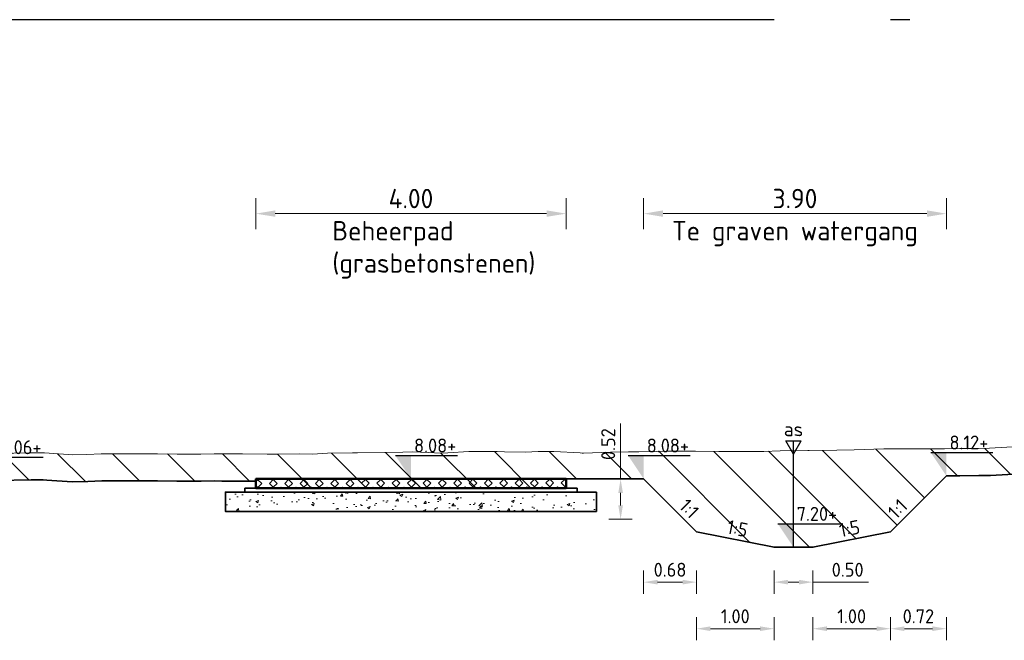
# Model space of a CAD drawing. Header units: metres. Extents: x 199581 to 207779, y 462378 to 466293.
# Tile 25 of 134: x 207308.19 to 207320.88, y 465965.59 to 465973.59. Entities that reach past the tile are written whole.
import ezdxf
from ezdxf.enums import TextEntityAlignment as Align

# ---------------------------------------------------------------- set-up
doc = ezdxf.new("R2010")
doc.units = ezdxf.units.M
doc.linetypes.add('AL-NAP_LIJN', pattern=[15.25, 12, -1.5, 0.25, -1.5])
doc.layers.get('0').update_dxf_attribs({"lineweight": 25})
for name, color, linetype, lineweight in [('B-WE-GR-MAAIVELD-G-GRIJS', 253, 'GW-MAAIVELD', 13), ('N-WA-VH-VERHARDING_FUNDERING-AD', 252, 'Continuous', 18), ('N-WA-VH-VERHARDING_FUNDERING_GRANULAAT_MENG-GD', 251, 'Continuous', 35), ('N-WA-VH-VERHARDING_FUNDERING_ZAND-GD', 251, 'Continuous', 35), ('N-WE-AM-AS-SD', 10, 'Continuous', 25), ('N-WE-GW-MAAIVELD-GD', 90, 'GW-MAAIVELD', 35), ('N-WE-GW-ONTGRAVING-WERK-AD', 253, 'Continuous', 18), ('N-WE-VH-VERHARDING_GRASBETONSTEEN-GD', 7, 'Continuous', 50), ('X-XX-AL-M', 7, 'Continuous', 18), ('X-XX-AL-NAP-GD', 253, 'AL-NAP_LIJN', 25), ('X-XX-AL-PEILMAAT-SD', 7, 'Continuous', 25), ('X-XX-AL-REFERENTIE-T25', 7, 'Continuous', 25), ('X-XX-AL-T18', 10, 'Continuous', 18)]:
    doc.layers.add(name, color=color, linetype=linetype, lineweight=lineweight)
doc.layers.add('N-WE-VH-VERHARDING_GRASBETONSTEEN-AD', color=72, linetype='Continuous', lineweight=18, transparency=0.3)
doc.styles.add('NLCS-ISO', font='NLCS-ISO.ttf')
doc.styles.add('NLCS-ISO-M100-T18', font='NLCS-ISO.ttf', dxfattribs={"height": 0.18})
doc.styles.add('NLCS-ISO-M100-T25', font='NLCS-ISO.ttf', dxfattribs={"height": 0.25})
doc.styles.add('NLCS-ISO-M50-T18', font='isocpeur.ttf', dxfattribs={"height": 0.09})
doc.linetypes.add('GW-MAAIVELD', pattern='A,12,[40,NLCS.SHX,S=1,R=0,X=0,Y=-0.5],12', length=24)
doc.dimstyles.new('NLCS-M100-T18-PIJL_L2_H1', dxfattribs={"dimscale": 0.1, "dimtxt": 2.5, "dimasz": 1.8, "dimexe": 2, "dimexo": 2, "dimgap": 0.7, "dimtad": 1, "dimzin": 0, "dimdsep": 46, "dimtxsty": 'NLCS-ISO-M100-T18', "dimcen": 0, "dimdle": 2, "dimclrd": 256, "dimclre": 256, "dimclrt": 10, "dimadec": 1, "dimazin": 0, "dimtfac": 1, "dimtdec": 3, "dimtofl": 0, "dimtmove": 0, "dimatfit": 3, "dimfxl": 2, "dimfxlon": 1, "dimtfillclr": 256, "dimtolj": 1, "dimtzin": 0, "dimlwd": -1, "dimlwe": -1, "dimarcsym": 0})
doc.dimstyles.new('NLCS-M100-T25-PIJL_L2_H1', dxfattribs={"dimscale": 0.1, "dimtxt": 2.5, "dimasz": 2.5, "dimexe": 2, "dimexo": 2, "dimgap": 0.7, "dimtad": 1, "dimzin": 0, "dimdsep": 46, "dimtxsty": 'NLCS-ISO-M100-T25', "dimcen": 0, "dimdle": 2, "dimclrd": 256, "dimclre": 256, "dimclrt": 256, "dimadec": 1, "dimazin": 0, "dimtfac": 1, "dimtdec": 3, "dimtofl": 0, "dimtmove": 0, "dimatfit": 3, "dimfxl": 2, "dimfxlon": 1, "dimtfillclr": 256, "dimtolj": 1, "dimtzin": 0, "dimlwd": -1, "dimlwe": -1, "dimarcsym": 0})

# ---------------------------------------------------------------- blocks, each defined once
blk = doc.blocks.new('SAM-AS-D')
for p, q in [((0, 3), (-0.25, 3.433)), ((0.25, 3.433), (-0.25, 3.433)), ((0, 0), (0, 3.433)), ((0, 3), (0.25, 3.433))]:
    blk.add_line(p, q)
blk = doc.blocks.new('SAL-PEILMAAT_INFRACAD_H01-SOD')
blk.add_line((-2, 3), (6, 3))
blk.add_solid([(-2, 3), (0, 3), (0, 0)])
at = {"style": 'NLCS-ISO'}
blk.add_attdef('...', (0.4, 3.4), '', height=1.8, dxfattribs=at)
blk = doc.blocks.new('*D167')
at = {"layer": 'X-XX-AL-M', "transparency": 16777216}
for p, q in [((207317.911, 465966.49), (207317.911, 465966.19)), ((207318.411, 465966.49), (207318.411, 465966.19)), ((207318.091, 465966.34), (207318.231, 465966.34)), ((207318.411, 465966.34), (207319.127, 465966.34))]:
    blk.add_line(p, q, dxfattribs=at)
for points in [[(207318.091, 465966.37), (207318.091, 465966.31), (207317.911, 465966.34)], [(207318.231, 465966.37), (207318.231, 465966.31), (207318.411, 465966.34)]]:
    blk.add_solid(points, dxfattribs=at)
at = {"layer": 'X-XX-AL-M', "transparency": 16777216, "insert": (207318.859, 465966.5), "char_height": 0.18, "attachment_point": 5, "style": 'NLCS-ISO-M100-T18'}
blk.add_mtext('\\A1;0.50', dxfattribs=at)
blk = doc.blocks.new('*D169')
at = {"layer": 'X-XX-AL-M', "transparency": 16777216}
for p, q in [((207316.911, 465965.89), (207316.911, 465965.59)), ((207317.911, 465965.89), (207317.911, 465965.59)), ((207317.731, 465965.74), (207317.091, 465965.74))]:
    blk.add_line(p, q, dxfattribs=at)
for points in [[(207317.091, 465965.77), (207317.091, 465965.71), (207316.911, 465965.74)], [(207317.731, 465965.77), (207317.731, 465965.71), (207317.911, 465965.74)]]:
    blk.add_solid(points, dxfattribs=at)
at = {"layer": 'X-XX-AL-M', "transparency": 16777216, "insert": (207317.411, 465965.9), "char_height": 0.18, "attachment_point": 5, "style": 'NLCS-ISO-M100-T18'}
blk.add_mtext('\\A1;1.00', dxfattribs=at)
blk = doc.blocks.new('*D168')
at = {"layer": 'X-XX-AL-M', "transparency": 16777216}
for p, q in [((207318.411, 465965.89), (207318.411, 465965.59)), ((207319.411, 465965.89), (207319.411, 465965.59)), ((207318.591, 465965.74), (207319.231, 465965.74))]:
    blk.add_line(p, q, dxfattribs=at)
for points in [[(207318.591, 465965.77), (207318.591, 465965.71), (207318.411, 465965.74)], [(207319.231, 465965.77), (207319.231, 465965.71), (207319.411, 465965.74)]]:
    blk.add_solid(points, dxfattribs=at)
at = {"layer": 'X-XX-AL-M', "transparency": 16777216, "insert": (207318.911, 465965.9), "char_height": 0.18, "attachment_point": 5, "style": 'NLCS-ISO-M100-T18'}
blk.add_mtext('\\A1;1.00', dxfattribs=at)
blk = doc.blocks.new('*D170')
at = {"layer": 'X-XX-AL-M', "transparency": 16777216}
for p, q in [((207316.23, 465966.49), (207316.23, 465966.19)), ((207316.911, 465966.49), (207316.911, 465966.19)), ((207316.731, 465966.34), (207316.41, 465966.34))]:
    blk.add_line(p, q, dxfattribs=at)
for points in [[(207316.41, 465966.37), (207316.41, 465966.31), (207316.23, 465966.34)], [(207316.731, 465966.37), (207316.731, 465966.31), (207316.911, 465966.34)]]:
    blk.add_solid(points, dxfattribs=at)
at = {"layer": 'X-XX-AL-M', "transparency": 16777216, "insert": (207316.57, 465966.5), "char_height": 0.18, "attachment_point": 5, "style": 'NLCS-ISO-M100-T18'}
blk.add_mtext('\\A1;0.68', dxfattribs=at)
blk = doc.blocks.new('*D171')
at = {"layer": 'X-XX-AL-M', "transparency": 16777216}
for p, q in [((207319.411, 465965.89), (207319.411, 465965.59)), ((207320.131, 465965.89), (207320.131, 465965.59)), ((207319.591, 465965.74), (207319.951, 465965.74))]:
    blk.add_line(p, q, dxfattribs=at)
for points in [[(207319.591, 465965.77), (207319.591, 465965.71), (207319.411, 465965.74)], [(207319.951, 465965.77), (207319.951, 465965.71), (207320.131, 465965.74)]]:
    blk.add_solid(points, dxfattribs=at)
at = {"layer": 'X-XX-AL-M', "transparency": 16777216, "insert": (207319.771, 465965.9), "char_height": 0.18, "attachment_point": 5, "style": 'NLCS-ISO-M100-T18'}
blk.add_mtext('\\A1;0.72', dxfattribs=at)
blk = doc.blocks.new('*D214')
at = {"layer": 'X-XX-AL-M', "transparency": 16777216}
for p, q in [((207316.23, 465970.89), (207316.23, 465971.29)), ((207320.131, 465970.89), (207320.131, 465971.29)), ((207316.48, 465971.09), (207319.881, 465971.09))]:
    blk.add_line(p, q, dxfattribs=at)
for points in [[(207316.48, 465971.132), (207316.48, 465971.049), (207316.23, 465971.09)], [(207319.881, 465971.132), (207319.881, 465971.049), (207320.131, 465971.09)]]:
    blk.add_solid(points, dxfattribs=at)
at = {"layer": 'X-XX-AL-M', "transparency": 16777216, "insert": (207318.18, 465971.285), "char_height": 0.25, "attachment_point": 5, "style": 'NLCS-ISO-M100-T25'}
blk.add_mtext('\\A1;3.90', dxfattribs=at)
blk = doc.blocks.new('*D236')
at = {"layer": 'X-XX-AL-M', "transparency": 16777216}
for p, q in [((207315.933, 465967.671), (207315.933, 465968.387)), ((207315.783, 465967.671), (207316.083, 465967.671)), ((207315.933, 465967.33), (207315.933, 465967.491)), ((207316.083, 465967.15), (207315.783, 465967.15))]:
    blk.add_line(p, q, dxfattribs=at)
for points in [[(207315.903, 465967.491), (207315.963, 465967.491), (207315.933, 465967.671)], [(207315.903, 465967.33), (207315.963, 465967.33), (207315.933, 465967.15)]]:
    blk.add_solid(points, dxfattribs=at)
at = {"layer": 'X-XX-AL-M', "transparency": 16777216, "insert": (207315.773, 465968.119), "char_height": 0.18, "attachment_point": 5, "rotation": 90, "style": 'NLCS-ISO-M100-T18'}
blk.add_mtext('\\A1;0.52', dxfattribs=at)
blk = doc.blocks.new('*D268')
at = {"layer": 'X-XX-AL-M', "transparency": 16777216}
for p, q in [((207311.233, 465970.89), (207311.233, 465971.29)), ((207315.23, 465970.89), (207315.23, 465971.29)), ((207311.483, 465971.09), (207314.98, 465971.09))]:
    blk.add_line(p, q, dxfattribs=at)
for points in [[(207311.483, 465971.132), (207311.483, 465971.049), (207311.233, 465971.09)], [(207314.98, 465971.132), (207314.98, 465971.049), (207315.23, 465971.09)]]:
    blk.add_solid(points, dxfattribs=at)
at = {"layer": 'X-XX-AL-M', "transparency": 16777216, "insert": (207313.231, 465971.285), "char_height": 0.25, "attachment_point": 5, "style": 'NLCS-ISO-M100-T25'}
blk.add_mtext('\\A1;4.00', dxfattribs=at)

msp = doc.modelspace()

# ---------------------------------------------------------------- hatches: boundary and pattern name
at = {"layer": 'N-WA-VH-VERHARDING_FUNDERING-AD'}
h = msp.add_hatch(dxfattribs=at)
h.set_pattern_fill('AVH-FUNDERING_GRANULAAT_MENG_01', color=256, scale=0.05, pattern_type=2)
h.set_pattern_definition([(50, (207313.03914, 465967.38692), (0.35863, -0.031376), [0.0375, -0.4125]), (355, (207313.03914, 465967.38692), (-0.069376, 0.376096), [0.03, -0.33]), (100.451, (207313.06902, 465967.3843), (0.289255, 0.34472), [0.03187, -0.35057]), (46.184, (207313.03914, 465967.4869), (0.53362, -0.08276), [0.05625, -0.61875]), (96.636, (207313.0836, 465967.48), (0.46733, 0.48706), [0.047805, -0.52586]), (351.184, (207313.03914, 465967.4869), (0.46733, 0.48706), [0.045, -0.495]), (21, (207313.08914, 465967.46192), (0.298454, -0.20131), [0.0375, -0.4125]), (326, (207313.08914, 465967.46192), (0.12166, 0.362575), [0.03, -0.33]), (71.451, (207313.114, 465967.44514), (0.42011, 0.161265), [0.03187, -0.35057]), (37.5, (207313.03914, 465967.38692), (0.00608, 0.166447), [0, -0.326, 0, -0.335, 0, -0.33125]), (7.5, (207313.03914, 465967.38692), (0.131535, 0.197206), [0, -0.191, 0, -0.3185, 0, -0.12625]), (327.5, (207312.92764, 465967.38692), (0.266911, -0.0112774), [0, -0.125, 0, -0.39, 0, -0.5175]), (317.5, (207312.87764, 465967.38692), (0.291593, 0.050052), [0, -0.1625, 0, -0.259, 0, -0.3675])])
h.paths.add_polyline_path([(207310.841, 465967.501), (207310.841, 465967.251), (207315.621, 465967.251), (207315.621, 465967.501)])
at = {"layer": 'N-WE-GW-ONTGRAVING-WERK-AD'}
h = msp.add_hatch(dxfattribs=at)
h.set_pattern_fill('AGW-WERK_ONTGRAVEN-SO', color=256, scale=0.1, pattern_type=2)
h.set_pattern_definition([(135, (0, 0), (-0.3535533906, -0.3535533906), [])])
h.paths.add_polyline_path([(207299.745, 465967.926), (207299.752, 465967.927), (207299.765, 465967.927), (207300.117, 465967.951), (207300.327, 465967.953), (207300.482, 465967.953), (207300.743, 465967.964), (207300.847, 465967.968), (207300.908, 465967.969), (207301.211, 465967.972), (207301.49, 465967.966), (207301.576, 465967.967), (207301.721, 465967.968), (207301.941, 465967.973), (207302.072, 465967.976), (207302.306, 465967.97), (207302.654, 465967.971), (207302.671, 465967.972), (207302.699, 465967.971), (207303.035, 465967.96), (207303.235, 465967.962), (207303.4, 465967.965), (207303.677, 465967.961), (207303.765, 465967.963), (207303.817, 465967.963), (207304.13, 465967.97), (207304.399, 465967.96), (207304.494, 465967.957), (207304.655, 465967.962), (207304.859, 465967.967), (207304.981, 465967.966), (207305.224, 465967.97), (207305.563, 465967.982), (207305.589, 465967.983), (207305.633, 465967.983), (207305.954, 465967.987), (207306.144, 465967.991), (207306.318, 465967.99), (207306.611, 465967.982), (207306.683, 465967.981), (207306.726, 465967.982), (207307.048, 465967.997), (207307.308, 465967.998), (207307.413, 465967.996), (207307.589, 465968), (207307.777, 465968), (207307.89, 465967.999), (207308.331, 465968.008), (207308.503, 465968.009), (207308.567, 465968.004), (207308.872, 465967.981), (207309.053, 465967.985), (207309.237, 465967.996), (207309.545, 465967.996), (207309.601, 465967.995), (207309.635, 465967.995), (207309.966, 465967.996), (207310.217, 465967.991), (207310.331, 465967.991), (207310.523, 465967.991), (207310.696, 465967.994), (207310.799, 465967.993), (207311.061, 465967.993), (207311.38, 465967.99), (207311.425, 465967.991), (207311.501, 465967.989), (207311.79, 465967.992), (207311.962, 465967.991), (207312.155, 465968.001), (207312.479, 465968.005), (207312.52, 465968.007), (207312.544, 465968.007), (207312.884, 465968.013), (207313.126, 465968.015), (207313.249, 465968.018), (207313.457, 465968.01), (207313.614, 465968.004), (207313.707, 465968.008), (207313.979, 465968.024), (207314.289, 465968.023), (207314.344, 465968.022), (207314.435, 465968.021), (207314.708, 465968.014), (207314.871, 465968.024), (207315.073, 465968.025), (207315.441, 465968.004), (207315.453, 465968.004), (207315.803, 465968.016), (207316.035, 465968.021), (207316.167, 465968.02), (207316.391, 465968.026), (207316.532, 465968.029), (207316.616, 465968.029), (207316.897, 465968.03), (207317.198, 465968.023), (207317.262, 465968.023), (207317.369, 465968.023), (207317.627, 465968.022), (207317.78, 465968.025), (207317.991, 465968.032), (207318.347, 465968.036), (207318.36, 465968.036), (207318.721, 465968.04), (207318.943, 465968.045), (207319.325, 465968.058), (207319.451, 465968.06), (207319.525, 465968.06), (207319.819, 465968.06), (207320.107, 465968.06), (207320.303, 465968.061), (207320.545, 465968.063), (207320.689, 465968.066), (207320.91, 465968.078), (207321.274, 465968.088), (207321.639, 465968.105), (207321.852, 465968.105), (207322.004, 465968.102), (207322.259, 465968.098), (207322.369, 465968.1), (207322.434, 465968.102), (207322.734, 465968.129), (207323.016, 465968.121), (207323.098, 465968.118), (207323.237, 465968.124), (207323.463, 465968.126), (207323.598, 465968.133), (207323.828, 465968.13), (207324.179, 465968.143), (207324.195, 465968.144), (207324.557, 465968.136), (207324.761, 465968.13), (207324.922, 465968.125), (207325.193, 465968.12), (207325.287, 465968.118), (207325.343, 465968.117), (207325.652, 465968.104), (207325.925, 465968.089), (207326.017, 465968.087), (207326.171, 465968.093), (207326.381, 465968.101), (207326.507, 465968.102), (207326.746, 465968.104), (207327.095, 465968.109), (207327.149, 465968.109), (207327.476, 465968.111), (207327.67, 465968.113), (207327.841, 465968.112), (207328.127, 465968.088), (207328.205, 465968.082), (207328.252, 465968.081), (207328.57, 465968.089), (207328.834, 465968.098), (207328.935, 465968.099), (207329.105, 465968.096), (207329.3, 465968.092), (207329.415, 465968.09), (207329.664, 465968.093), (207330.016, 465968.082), (207330.083, 465968.078), (207330.394, 465968.063), (207330.579, 465968.064), (207330.759, 465968.069), (207331.061, 465968.068), (207331.124, 465968.068), (207331.161, 465968.067), (207331.488, 465968.059), (207331.743, 465968.058), (207331.853, 465968.055), (207332.039, 465968.048), (207332.218, 465968.038), (207332.324, 465968.039), (207332.583, 465968.047), (207332.906, 465968.044), (207332.947, 465968.04), (207333.017, 465968.039), (207333.161, 465968.031), (207333.161, 465967.681), (207333.003, 465967.689), (207332.926, 465967.691), (207332.888, 465967.694), (207332.587, 465967.697), (207332.332, 465967.689), (207332.21, 465967.688), (207332.023, 465967.698), (207331.842, 465967.705), (207331.737, 465967.708), (207331.483, 465967.709), (207331.151, 465967.717), (207331.118, 465967.718), (207331.061, 465967.718), (207330.763, 465967.719), (207330.585, 465967.714), (207330.387, 465967.713), (207330.063, 465967.728), (207330.01, 465967.732), (207329.984, 465967.733), (207329.661, 465967.743), (207329.413, 465967.739), (207329.292, 465967.743), (207329.099, 465967.746), (207328.933, 465967.749), (207328.841, 465967.748), (207328.581, 465967.739), (207328.253, 465967.731), (207328.187, 465967.732), (207328.098, 465967.74), (207327.825, 465967.762), (207327.671, 465967.763), (207327.479, 465967.761), (207327.148, 465967.759), (207327.109, 465967.759), (207327.09, 465967.759), (207326.75, 465967.754), (207326.509, 465967.752), (207326.389, 465967.751), (207326.184, 465967.743), (207326.02, 465967.737), (207325.912, 465967.739), (207325.635, 465967.754), (207325.332, 465967.767), (207325.279, 465967.768), (207325.186, 465967.77), (207324.913, 465967.775), (207324.75, 465967.78), (207324.549, 465967.786), (207324.208, 465967.794), (207324.197, 465967.794), (207323.833, 465967.78), (207323.605, 465967.783), (207323.474, 465967.776), (207323.245, 465967.774), (207323.1, 465967.768), (207323.006, 465967.771), (207322.744, 465967.778), (207322.456, 465967.753), (207322.378, 465967.75), (207322.259, 465967.748), (207321.998, 465967.752), (207321.848, 465967.755), (207321.647, 465967.755), (207321.299, 465967.739), (207321.288, 465967.738), (207321.279, 465967.738), (207320.924, 465967.728), (207320.701, 465967.716), (207320.55, 465967.713), (207320.306, 465967.711), (207320.131, 465967.71), (207319.411, 465966.99), (207318.411, 465966.79), (207317.911, 465966.79), (207316.911, 465966.99), (207316.23, 465967.671), (207315.23, 465967.671), (207315.23, 465967.551), (207311.233, 465967.551), (207311.233, 465967.642), (207311.059, 465967.643), (207310.796, 465967.643), (207310.696, 465967.644), (207310.527, 465967.641), (207310.331, 465967.641), (207310.213, 465967.641), (207309.963, 465967.646), (207309.608, 465967.645), (207309.543, 465967.646), (207309.247, 465967.646), (207309.068, 465967.636), (207308.863, 465967.631), (207308.539, 465967.655), (207308.492, 465967.659), (207308.472, 465967.659), (207308.336, 465967.658), (207307.891, 465967.649), (207307.776, 465967.65), (207307.592, 465967.65), (207307.413, 465967.646), (207307.306, 465967.648), (207307.057, 465967.647), (207306.736, 465967.632), (207306.682, 465967.631), (207306.603, 465967.632), (207306.313, 465967.64), (207306.147, 465967.641), (207305.959, 465967.638), (207305.637, 465967.633), (207305.592, 465967.633), (207305.571, 465967.632), (207305.233, 465967.62), (207304.982, 465967.616), (207304.862, 465967.617), (207304.664, 465967.612), (207304.495, 465967.607), (207304.388, 465967.61), (207304.127, 465967.62), (207303.824, 465967.613), (207303.77, 465967.613), (207303.677, 465967.611), (207303.402, 465967.615), (207303.241, 465967.612), (207303.031, 465967.61), (207302.69, 465967.621), (207302.67, 465967.622), (207302.658, 465967.621), (207302.302, 465967.62), (207302.071, 465967.626), (207301.948, 465967.623), (207301.726, 465967.618), (207301.58, 465967.617), (207301.489, 465967.616), (207301.21, 465967.622), (207300.913, 465967.619), (207300.857, 465967.618), (207300.757, 465967.614), (207300.489, 465967.603), (207300.329, 465967.603), (207300.131, 465967.601), (207299.756, 465967.576), (207299.386, 465967.586), (207299.181, 465967.582), (207299.053, 465967.572), (207298.823, 465967.551), (207298.693, 465967.536), (207298.613, 465967.529), (207298.326, 465967.502), (207298.161, 465967.486), (207298.161, 465967.837), (207298.293, 465967.85), (207298.581, 465967.877), (207298.658, 465967.884), (207298.787, 465967.899), (207299.023, 465967.92), (207299.163, 465967.932), (207299.388, 465967.936)])
at = {"layer": 'N-WE-VH-VERHARDING_GRASBETONSTEEN-AD'}
h = msp.add_hatch(dxfattribs=at)
h.set_pattern_fill('AVH-GRASBETONSTEEN_02', color=256, scale=0.1, angle=0.1022, pattern_type=2)
h.set_pattern_definition([(45.102249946, (-5838.22096, 3246.66418), (-0.099171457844, 0.09881812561), [0.07, -0.07]), (135.102249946, (-5838.22096, 3246.66418), (-0.09881812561, -0.099171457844), [0.07, -0.07]), (45.102249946, (-5838.27054, 3246.71359), (-0.099171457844, 0.09881812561), [0.07, -0.07]), (135.102249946, (-5838.17155, 3246.71377), (-0.09881812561, -0.099171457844), [0.07, -0.07])])
h.paths.add_polyline_path([(207315.23, 465967.671), (207315.23, 465967.551), (207311.233, 465967.551), (207311.233, 465967.671)])

# ---------------------------------------------------------------- linework, layer by layer
at = {"layer": 'B-WE-GR-MAAIVELD-G-GRIJS', "flags": 128}
msp.add_lwpolyline([(207298.161, 465967.837), (207298.293, 465967.85), (207298.581, 465967.877), (207298.658, 465967.884), (207298.787, 465967.899), (207299.023, 465967.92), (207299.163, 465967.932), (207299.388, 465967.936), (207299.745, 465967.926), (207299.752, 465967.927), (207299.765, 465967.927), (207300.117, 465967.951), (207300.327, 465967.953), (207300.482, 465967.953), (207300.743, 465967.964), (207300.847, 465967.968), (207300.908, 465967.969), (207301.211, 465967.972), (207301.49, 465967.966), (207301.576, 465967.967), (207301.721, 465967.968), (207301.941, 465967.973), (207302.072, 465967.976), (207302.306, 465967.97), (207302.654, 465967.971), (207302.671, 465967.972), (207302.699, 465967.971), (207303.035, 465967.96), (207303.235, 465967.962), (207303.4, 465967.965), (207303.677, 465967.961), (207303.765, 465967.963), (207303.817, 465967.963), (207304.13, 465967.97), (207304.399, 465967.96), (207304.494, 465967.957), (207304.655, 465967.962), (207304.859, 465967.967), (207304.981, 465967.966), (207305.224, 465967.97), (207305.563, 465967.982), (207305.589, 465967.983), (207305.633, 465967.983), (207305.954, 465967.987), (207306.144, 465967.991), (207306.318, 465967.99), (207306.611, 465967.982), (207306.683, 465967.981), (207306.726, 465967.982), (207307.048, 465967.997), (207307.308, 465967.998), (207307.413, 465967.996), (207307.589, 465968), (207307.777, 465968), (207307.89, 465967.999), (207308.331, 465968.008), (207308.471, 465968.009), (207308.507, 465968.009), (207308.567, 465968.004), (207308.872, 465967.981), (207309.053, 465967.985), (207309.237, 465967.996), (207309.545, 465967.996), (207309.601, 465967.995), (207309.635, 465967.995), (207309.966, 465967.996), (207310.217, 465967.991), (207310.331, 465967.991), (207310.523, 465967.991), (207310.696, 465967.994), (207310.799, 465967.993), (207311.061, 465967.993), (207311.38, 465967.99), (207311.425, 465967.991), (207311.501, 465967.989), (207311.79, 465967.992), (207311.962, 465967.991), (207312.155, 465968.001), (207312.479, 465968.005), (207312.52, 465968.007), (207312.544, 465968.007), (207312.884, 465968.013), (207313.126, 465968.015), (207313.249, 465968.018), (207313.457, 465968.01), (207313.614, 465968.004), (207313.707, 465968.008), (207313.979, 465968.024), (207314.289, 465968.023), (207314.344, 465968.022), (207314.435, 465968.021), (207314.708, 465968.014), (207314.871, 465968.024), (207315.073, 465968.025), (207315.413, 465968.005), (207315.438, 465968.004), (207315.453, 465968.004), (207315.803, 465968.016), (207316.035, 465968.021), (207316.167, 465968.02), (207316.391, 465968.026), (207316.532, 465968.029), (207316.616, 465968.029), (207316.897, 465968.03), (207317.198, 465968.023), (207317.262, 465968.023), (207317.369, 465968.023), (207317.627, 465968.022), (207317.78, 465968.025), (207317.991, 465968.032), (207318.347, 465968.036), (207318.356, 465968.036), (207318.362, 465968.036), (207318.721, 465968.04), (207318.943, 465968.045), (207319.325, 465968.058), (207319.451, 465968.06), (207319.525, 465968.06), (207319.819, 465968.06), (207320.107, 465968.06), (207320.303, 465968.061), (207320.545, 465968.063), (207320.689, 465968.066), (207320.91, 465968.078), (207321.271, 465968.088), (207321.274, 465968.088), (207321.281, 465968.088), (207321.639, 465968.105), (207321.852, 465968.105), (207322.004, 465968.102), (207322.259, 465968.098), (207322.369, 465968.1), (207322.434, 465968.102), (207322.734, 465968.129), (207323.016, 465968.121), (207323.098, 465968.118), (207323.237, 465968.124), (207323.463, 465968.126), (207323.598, 465968.133), (207323.828, 465968.13), (207324.179, 465968.143), (207324.193, 465968.144), (207324.215, 465968.143), (207324.557, 465968.136), (207324.761, 465968.13), (207324.922, 465968.125), (207325.193, 465968.12), (207325.287, 465968.118), (207325.343, 465968.117), (207325.652, 465968.104), (207325.925, 465968.089), (207326.017, 465968.087), (207326.171, 465968.093), (207326.381, 465968.101), (207326.507, 465968.102), (207326.746, 465968.104), (207327.088, 465968.109), (207327.111, 465968.109), (207327.149, 465968.109), (207327.476, 465968.111), (207327.67, 465968.113), (207327.841, 465968.112), (207328.127, 465968.088), (207328.205, 465968.082), (207328.252, 465968.081), (207328.57, 465968.089), (207328.834, 465968.098), (207328.935, 465968.099), (207329.105, 465968.096), (207329.3, 465968.092), (207329.415, 465968.09), (207329.664, 465968.093), (207329.997, 465968.083), (207330.029, 465968.081), (207330.083, 465968.078), (207330.394, 465968.063), (207330.579, 465968.064), (207330.759, 465968.069), (207331.061, 465968.068), (207331.124, 465968.068), (207331.161, 465968.067), (207331.488, 465968.059), (207331.743, 465968.058), (207331.853, 465968.055), (207332.039, 465968.048), (207332.218, 465968.038), (207332.324, 465968.039), (207332.583, 465968.047), (207332.906, 465968.044), (207332.947, 465968.04), (207333.017, 465968.039), (207333.161, 465968.031)], dxfattribs=at)
at = {"layer": 'N-WA-VH-VERHARDING_FUNDERING_GRANULAAT_MENG-GD', "flags": 128}
msp.add_lwpolyline([(207315.621, 465967.501), (207315.621, 465967.251), (207310.841, 465967.251), (207310.841, 465967.501)], close=True, dxfattribs=at)
at = {"layer": 'N-WA-VH-VERHARDING_FUNDERING_ZAND-GD', "flags": 128}
msp.add_lwpolyline([(207315.371, 465967.551), (207315.371, 465967.501), (207311.091, 465967.501), (207311.091, 465967.551)], close=True, dxfattribs=at)
at = {"layer": 'N-WE-GW-MAAIVELD-GD', "flags": 128}
for points in [[(207316.23, 465967.671), (207316.911, 465966.99), (207317.911, 465966.79), (207318.411, 465966.79), (207319.411, 465966.99), (207320.131, 465967.71)], [(207320.131, 465967.71), (207320.306, 465967.711), (207320.55, 465967.713), (207320.701, 465967.716), (207320.924, 465967.728), (207321.279, 465967.738), (207321.288, 465967.738), (207321.299, 465967.739), (207321.647, 465967.755), (207321.848, 465967.755), (207321.998, 465967.752), (207322.259, 465967.748), (207322.378, 465967.75), (207322.456, 465967.753), (207322.744, 465967.778), (207323.006, 465967.771), (207323.1, 465967.768), (207323.245, 465967.774), (207323.474, 465967.776), (207323.605, 465967.783), (207323.833, 465967.78), (207324.193, 465967.794), (207324.197, 465967.794), (207324.208, 465967.794), (207324.549, 465967.786), (207324.75, 465967.78), (207324.913, 465967.775), (207325.186, 465967.77), (207325.279, 465967.768), (207325.332, 465967.767), (207325.635, 465967.754), (207325.912, 465967.739), (207326.02, 465967.737), (207326.184, 465967.743), (207326.389, 465967.751), (207326.509, 465967.752), (207326.75, 465967.754), (207327.09, 465967.759), (207327.109, 465967.759), (207327.148, 465967.759), (207327.479, 465967.761), (207327.671, 465967.763), (207327.825, 465967.762), (207328.098, 465967.74), (207328.187, 465967.732), (207328.253, 465967.731), (207328.581, 465967.739), (207328.841, 465967.748), (207328.933, 465967.749), (207329.099, 465967.746), (207329.292, 465967.743), (207329.413, 465967.739), (207329.661, 465967.743), (207329.984, 465967.733), (207330.01, 465967.732), (207330.063, 465967.728), (207330.387, 465967.713), (207330.585, 465967.714), (207330.763, 465967.719), (207331.061, 465967.718), (207331.118, 465967.718), (207331.151, 465967.717), (207331.483, 465967.709), (207331.737, 465967.708), (207331.842, 465967.705), (207332.023, 465967.698), (207332.21, 465967.688), (207332.332, 465967.689), (207332.587, 465967.697), (207332.888, 465967.694), (207332.926, 465967.691), (207333.003, 465967.689), (207333.161, 465967.681)], [(207298.194, 465967.489), (207298.326, 465967.502), (207298.613, 465967.529), (207298.693, 465967.536), (207298.823, 465967.551), (207299.053, 465967.572), (207299.181, 465967.582), (207299.386, 465967.586), (207299.747, 465967.576), (207299.768, 465967.577), (207299.786, 465967.578), (207300.131, 465967.601), (207300.329, 465967.603), (207300.489, 465967.603), (207300.757, 465967.614), (207300.857, 465967.618), (207300.913, 465967.619), (207301.21, 465967.622), (207301.489, 465967.616), (207301.58, 465967.617), (207301.726, 465967.618), (207301.948, 465967.623), (207302.071, 465967.626), (207302.302, 465967.62), (207302.658, 465967.621), (207302.67, 465967.622), (207302.69, 465967.621), (207303.031, 465967.61), (207303.241, 465967.612), (207303.402, 465967.615), (207303.677, 465967.611), (207303.77, 465967.613), (207303.824, 465967.613), (207304.127, 465967.62), (207304.388, 465967.61), (207304.495, 465967.607), (207304.664, 465967.612), (207304.862, 465967.617), (207304.982, 465967.616), (207305.233, 465967.62), (207305.571, 465967.632), (207305.592, 465967.633), (207305.637, 465967.633), (207305.959, 465967.638), (207306.147, 465967.641), (207306.313, 465967.64), (207306.603, 465967.632), (207306.682, 465967.631), (207306.736, 465967.632), (207307.057, 465967.647), (207307.306, 465967.648), (207307.413, 465967.646), (207307.592, 465967.65), (207307.776, 465967.65), (207307.891, 465967.649), (207308.336, 465967.658), (207308.472, 465967.659), (207308.492, 465967.659), (207308.539, 465967.655), (207308.863, 465967.631), (207309.068, 465967.636), (207309.247, 465967.646), (207309.543, 465967.646), (207309.599, 465967.645), (207309.635, 465967.645), (207309.963, 465967.646), (207310.213, 465967.641), (207310.331, 465967.641), (207310.527, 465967.641), (207310.696, 465967.644), (207310.796, 465967.643), (207311.059, 465967.643), (207311.233, 465967.642)], [(207316.23, 465967.671), (207315.23, 465967.671)]]:
    msp.add_lwpolyline(points, dxfattribs=at)
at = {"layer": 'N-WE-VH-VERHARDING_GRASBETONSTEEN-GD'}
msp.add_lwpolyline([(207315.23, 465967.671), (207315.23, 465967.551), (207311.233, 465967.551), (207311.233, 465967.671)], close=True, dxfattribs=at)
at = {"layer": 'X-XX-AL-NAP-GD', "flags": 128}
msp.add_lwpolyline([(207333.161, 465973.59), (207298.161, 465973.59)], dxfattribs=at)

# ---------------------------------------------------------------- block references
at = {"layer": 'N-WE-AM-AS-SD', "xscale": -0.4, "yscale": 0.4, "zscale": 2}
msp.add_blockref('SAM-AS-D', (207318.161, 465966.79), dxfattribs=at)
at = {"layer": 'X-XX-AL-PEILMAAT-SD', "xscale": 0.1, "yscale": 0.1, "zscale": 0.1}
for p, values in [((207320.131, 465967.71), {'...': '8.12+'}), ((207307.891, 465967.649), {'...': '8.06+'}), ((207313.231, 465967.671), {'...': '8.08+'}), ((207316.23, 465967.671), {'...': '8.08+'}), ((207318.161, 465966.79), {'...': '7.20+'})]:
    msp.add_blockref('SAL-PEILMAAT_INFRACAD_H01-SOD', p, dxfattribs=at).add_auto_attribs(values)

# ---------------------------------------------------------------- texts
at = {"layer": 'X-XX-AL-REFERENTIE-T25', "char_height": 0.25, "attachment_point": 1, "style": 'NLCS-ISO-M100-T25'}
for s, width, insert in [('Beheerpad\\P(grasbetonstenen)', 0.97587, (207312.218, 465970.995)), ('Te graven watergang', 3.80398, (207316.596, 465970.995))]:
    msp.add_mtext_dynamic_manual_height_columns(s, width=width, gutter_width=1.25, heights=[0], dxfattribs=dict(at, insert=insert))
at = {"layer": 'X-XX-AL-T18', "style": 'NLCS-ISO-M50-T18'}
msp.add_text('as', height=0.18, dxfattribs=at).set_placement((207318.161, 465968.167), align=Align.BOTTOM_CENTER)
at = {"layer": 'X-XX-AL-T18', "style": 'NLCS-ISO-M100-T18'}
for s, rotation, p in [('1:1', 315, (207316.715, 465967.186)), ('1:1', 45, (207319.604, 465967.183)), ('1:5', 348.6901, (207317.411, 465966.89)), ('1:5', 11.3099, (207318.911, 465966.89))]:
    msp.add_text(s, height=0.18, rotation=rotation, dxfattribs=at).set_placement(p, align=Align.BOTTOM_CENTER)

# ---------------------------------------------------------------- dimensions: what is measured, and where the dimension line sits
at = {"layer": 'X-XX-AL-M'}
for base, p1, p2, picture, middle in [((207315.23, 465971.09), (207311.233, 465967.671), (207315.23, 465967.671), '*D268', (207313.231, 465971.285)), ((207320.131, 465971.09), (207316.23, 465967.671), (207320.131, 465967.71), '*D214', (207318.18, 465971.285))]:
    dim = msp.add_linear_dim(base=base, p1=p1, p2=p2, dimstyle='NLCS-M100-T25-PIJL_L2_H1', dxfattribs=at)
    dim.commit()
    dim.dimension.update_dxf_attribs({"geometry": picture, "text_midpoint": middle})
dim = msp.add_linear_dim(base=(207315.933, 465967.671), p1=(207317.911, 465967.15), p2=(207315.23, 465967.671), angle=90, dimstyle='NLCS-M100-T18-PIJL_L2_H1', override={"dimexe": 1.5, "dimexo": 1.5, "dimclrt": 256, "dimfxl": 1.5}, dxfattribs=at)
dim.commit()
dim.dimension.update_dxf_attribs({"geometry": '*D236', "text_midpoint": (207315.773, 465968.119)})
for base, p1, p2, picture, middle in [((207320.131, 465965.74), (207319.411, 465966.99), (207320.131, 465967.71), '*D171', (207319.771, 465965.9)), ((207316.23, 465966.34), (207316.911, 465966.99), (207316.23, 465967.671), '*D170', (207316.57, 465966.5)), ((207316.911, 465965.74), (207317.911, 465966.79), (207316.911, 465966.99), '*D169', (207317.411, 465965.9)), ((207319.411, 465965.74), (207318.411, 465966.79), (207319.411, 465966.99), '*D168', (207318.911, 465965.9)), ((207318.411, 465966.34), (207317.911, 465966.79), (207318.411, 465966.79), '*D167', (207318.859, 465966.5))]:
    dim = msp.add_linear_dim(base=base, p1=p1, p2=p2, dimstyle='NLCS-M100-T18-PIJL_L2_H1', override={"dimexe": 1.5, "dimexo": 1.5, "dimclrt": 256, "dimfxl": 1.5}, dxfattribs=at)
    dim.commit()
    dim.dimension.update_dxf_attribs({"geometry": picture, "text_midpoint": middle})

doc.saveas('drawing.dxf')
